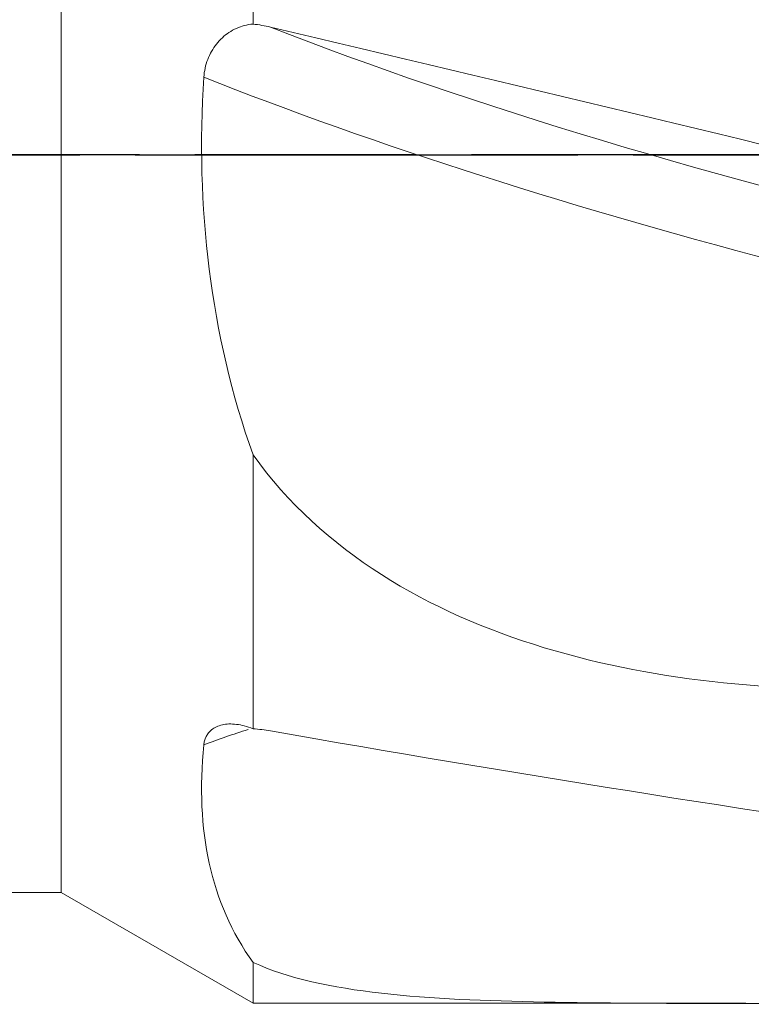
# Model space of a CAD drawing. Extents: x -61 to 52, y -27 to 54.
# Tile 3 of 12: x 19 to 29, y -12 to 2. Entities that reach past the tile are written whole.
import ezdxf

# ---------------------------------------------------------------- set-up
doc = ezdxf.new("R2010")
doc.units = 0
doc.linetypes.add('LONGDASH_DASH', pattern=[10.5, 6, -0.75, 3, -0.75])
for name, color, linetype, lineweight in [('1', 4, 'CONTINUOUS', 50), ('4', 2, 'LONGDASH_DASH', 25), ('SK4', 2, 'LONGDASH_DASH', 25)]:
    doc.layers.add(name, color=color, linetype=linetype, lineweight=lineweight)

msp = doc.modelspace()

# ---------------------------------------------------------------- linework, layer by layer
at = {"layer": '1', "lineweight": 18}
for p, q in [((20, -10), (20, 10)), ((22.598, 5.872), (22.598, 1.771)), ((22.598, -4.069), (22.598, -7.779)), ((0, -10), (20, -10)), ((20, -10), (22.598, -11.5)), ((22.598, -11.5), (22.598, -10.947)), ((22.598, -11.5), (29.276, -11.5))]:
    msp.add_line(p, q, dxfattribs=at)
for major_axis, ratio, start_param, end_param in [((-48.291, 11.305), 0.043621, 4.476765, 4.679138), ((-48.275, 8.975), 0.148951, 1.641943, 1.844316)]:
    msp.add_ellipse((20.739, 0), major_axis=major_axis, ratio=ratio, start_param=start_param, end_param=end_param, dxfattribs=at)
at = {"layer": '1', "lineweight": 13}
for centre, major_axis, ratio, start_param, end_param in [((32.057, 1.871), (14.771, -3.585), 0.18795, 4.084711, 4.781314), ((31.872, 1.108), (15.549, -3.774), 0.18795, 4.065257, 4.635278), ((31.872, -17.763), (15.273, -4.768), 0.62905, 2.408289, 2.457417)]:
    msp.add_ellipse(centre, major_axis=major_axis, ratio=ratio, start_param=start_param, end_param=end_param, dxfattribs=at)
at = {"layer": '1', "lineweight": 18}
for points, knots in [([(21.932, 1.051), (21.937, 1.133), (21.955, 1.215), (22.013, 1.367), (22.054, 1.439), (22.152, 1.562), (22.21, 1.615), (22.337, 1.7), (22.408, 1.731), (22.519, 1.761), (22.559, 1.768), (22.598, 1.771)], [0, 0, 0, 0, 0.218735, 0.218735, 0.437753, 0.437753, 0.653938, 0.653938, 0.878837, 0.878837, 1, 1, 1, 1]), ([(22.598, -4.069), (23.547, -5.385), (24.973, -6.206), (28.119, -7.156), (29.804, -7.3), (31.485, -7.212)], [0, 0, 0, 0, 0.5, 0.5, 1, 1, 1, 1]), ([(21.932, -7.996), (21.937, -7.942), (21.955, -7.892), (22.013, -7.809), (22.054, -7.776), (22.152, -7.731), (22.21, -7.718), (22.337, -7.713), (22.408, -7.722), (22.519, -7.751), (22.559, -7.764), (22.598, -7.779)], [0, 0, 0, 0, 0.218735, 0.218735, 0.437753, 0.437753, 0.653938, 0.653938, 0.878837, 0.878837, 1, 1, 1, 1]), ([(22.598, -10.947), (23.547, -11.378), (24.973, -11.453), (28.119, -11.515), (29.804, -11.499), (31.485, -11.5)], [0, 0, 0, 0, 0.5, 0.5, 1, 1, 1, 1])]:
    msp.add_open_spline(points, degree=3, knots=knots, dxfattribs=at)
for points in [[(22.598, 1.771), (22.679, 1.762), (22.759, 1.748), (22.837, 1.73)], [(21.932, 1.051), (21.817, -0.693), (22.019, -2.436), (22.598, -4.069)], [(22.598, -7.779), (22.679, -7.786), (22.759, -7.797), (22.837, -7.81)], [(21.932, -7.996), (21.817, -9.161), (22.019, -10.132), (22.598, -10.947)]]:
    msp.add_open_spline(points, degree=3, dxfattribs=at)
at = {"layer": '4'}
msp.add_line((0, 0), (42.058, 0), dxfattribs=at)
at = {"layer": 'SK4'}
msp.add_line((42.058, 0), (-52.303, 0), dxfattribs=at)

doc.saveas('drawing.dxf')
